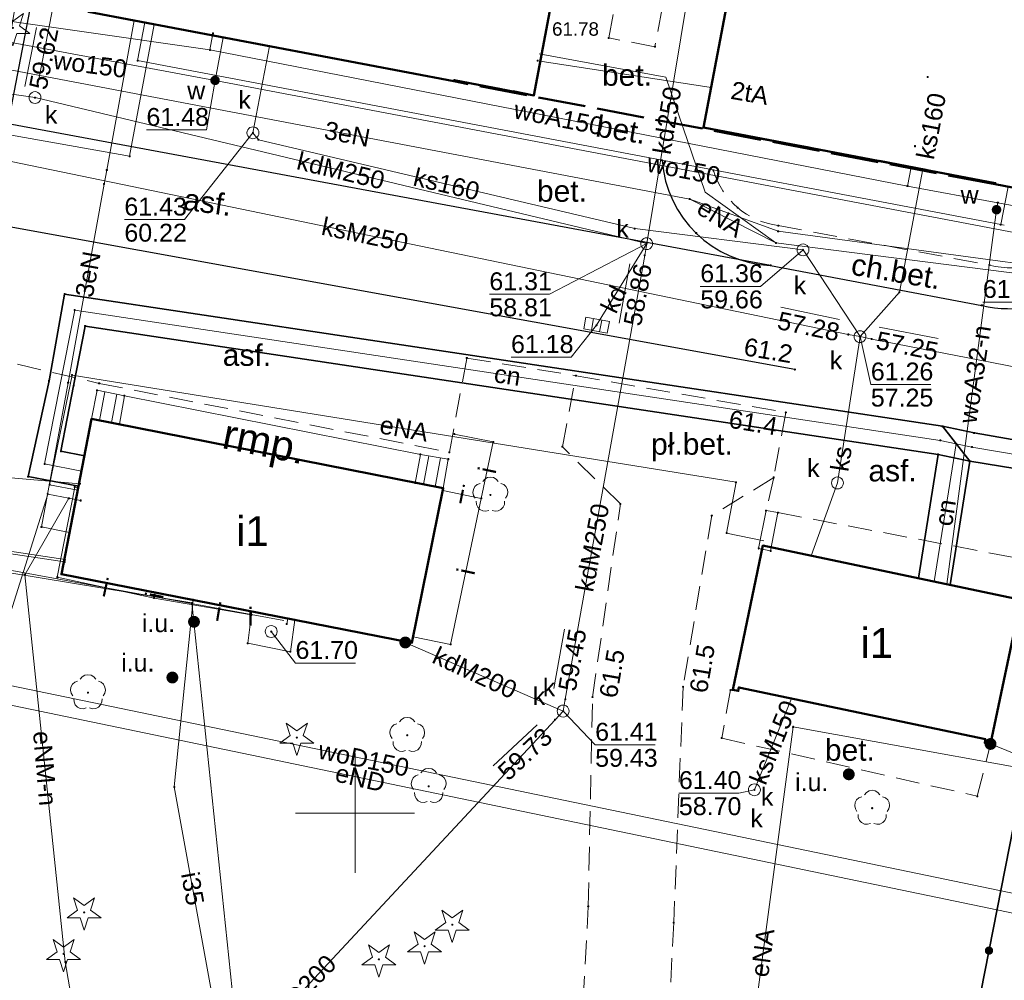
# Model space of a CAD drawing. Header units: millimetres. Extents: x 6421400 to 6424255, y 5791334 to 5793836.
# Tile 45 of 101: x 6422786 to 6422827, y 5792743 to 5792783. Entities that reach past the tile are written whole.
import ezdxf
from ezdxf.enums import TextEntityAlignment as Align

# ---------------------------------------------------------------- set-up
doc = ezdxf.new("R2010")
doc.units = ezdxf.units.MM
doc.linetypes.add('PRZER2-1', pattern=[1.5, 1, -0.5])
doc.linetypes.add('PRZER4-1', pattern=[2.5, 2, -0.5])
doc.layers.get('0').update_dxf_attribs({"color": 252})
for name, color, linetype, lineweight in [('GESBRP', 252, 'Continuous', 18), ('GESBRP_O', 252, 'Continuous', 18), ('GESBZN', 252, 'Continuous', 35), ('GESBZO', 7, 'Continuous', 35), ('GESBZO_O', 252, 'Continuous', 35), ('GESSCH', 252, 'Continuous', 18), ('GSLINN', 252, 'Continuous', 18), ('GSLKOC', 252, 'Continuous', 18), ('GSLKOG', 252, 'Continuous', 25), ('GSLKRW', 252, 'Continuous', 25), ('GSPPRB', 252, 'Continuous', 18), ('GSPRDI', 252, 'Continuous', 18), ('GSPRDL', 252, 'Continuous', 18), ('GSSDSO', 252, 'Continuous', 18), ('GTGTXT_O', 252, 'Continuous', 18), ('GULCNP', 252, 'Continuous', 18), ('GULCNP_O', 252, 'Continuous', 18), ('GULCOR', 252, 'Continuous', 25), ('GULENN', 252, 'Continuous', 18), ('GULENN_O', 252, 'Continuous', 18), ('GULGSP', 252, 'Continuous', 18), ('GULIPR', 252, 'Continuous', 18), ('GULIPR_O', 252, 'Continuous', 18), ('GULKDP', 252, 'Continuous', 18), ('GULKDP_O', 252, 'Continuous', 18), ('GULKSP', 252, 'Continuous', 18), ('GULKSP_O', 252, 'Continuous', 18), ('GULTPR', 252, 'Continuous', 18), ('GULTPR_O', 252, 'Continuous', 18), ('GULWOP', 252, 'Continuous', 18), ('GULWOP_O', 252, 'Continuous', 18), ('GUPIWZ', 252, 'Continuous', 13), ('GUPIWZ_O', 252, 'Continuous', 13), ('GUPKKS', 252, 'Continuous', 18), ('GUPKSD', 252, 'Continuous', 18), ('GUPKSD_O', 252, 'Continuous', 18), ('GUPKWZ', 252, 'Continuous', 13), ('GUPKWZ_O', 252, 'Continuous', 13), ('GUSIKP', 252, 'Continuous', 18), ('Ramka sekcyjna', 252, 'Continuous', 18)]:
    doc.layers.add(name, color=color, linetype=linetype, lineweight=lineweight)
for name, color, linetype in [('GSPWPN', 252, 'Continuous'), ('GSPWPN_O', 252, 'Continuous'), ('GUPISH', 252, 'Continuous'), ('GUPISH_O', 252, 'Continuous'), ('GUPKSH', 252, 'Continuous'), ('GUPKSH_O', 252, 'Continuous'), ('GUPKUI', 252, 'Continuous'), ('GUPWSH', 252, 'Continuous'), ('GUPWSH_O', 252, 'Continuous'), ('GUPWZA', 252, 'Continuous'), ('GUPWZA_O', 252, 'Continuous'), ('GUPXUI', 252, 'Continuous'), ('GUPXUI_O', 252, 'Continuous'), ('xref', 252, 'Continuous')]:
    doc.layers.add(name, color=color, linetype=linetype)
doc.styles.add('Arial', font='arial.ttf')

# ---------------------------------------------------------------- blocks, each defined once
blk = doc.blocks.new('GSPRDL1')
blk.add_hatch(color=0).paths.add_polyline_path([(-0.045, 0), (-0.042798, -0.013906), (-0.036406, -0.02645), (-0.02645, -0.036406), (-0.013906, -0.042798), (0, -0.045), (0.013906, -0.042798), (0.02645, -0.036406), (0.036406, -0.02645), (0.042798, -0.013906), (0.045, 0), (0.042798, 0.013906), (0.036406, 0.02645), (0.02645, 0.036406), (0.013906, 0.042798), (0, 0.045), (-0.013906, 0.042798), (-0.02645, 0.036406), (-0.036406, 0.02645), (-0.042798, 0.013906)])
at = {"color": 0}
for points in [[(-0.646351, 0.068773), (-0.677512, 0.194901), (-0.663766, 0.324092), (-0.606763, 0.440839), (-0.513345, 0.531129), (-0.394725, 0.584125), (-0.265141, 0.593465)], [(-0.134326, 0.635969), (-0.024001, 0.70458), (0.103115, 0.731429), (0.231763, 0.713292), (0.346501, 0.652348), (0.433559, 0.55591), (0.482485, 0.435555)], [(0.563333, 0.324277), (0.662679, 0.240553), (0.727494, 0.127956), (0.75, 0), (0.727494, -0.127956), (0.662679, -0.240553), (0.563333, -0.324277)], [(-0.265141, -0.593465), (-0.394725, -0.584125), (-0.513345, -0.531129), (-0.606763, -0.440839), (-0.663766, -0.324092), (-0.677512, -0.194901), (-0.646351, -0.068773)], [(0.482485, -0.435555), (0.433559, -0.55591), (0.346501, -0.652348), (0.231763, -0.713292), (0.103115, -0.731429), (-0.024001, -0.70458), (-0.134326, -0.635969)]]:
    blk.add_lwpolyline(points, dxfattribs=at)
blk = doc.blocks.new('GSPRDI1')
blk.add_hatch(color=0).paths.add_polyline_path([(-0.045, 0), (-0.042798, -0.013906), (-0.036406, -0.02645), (-0.02645, -0.036406), (-0.013906, -0.042798), (0, -0.045), (0.013906, -0.042798), (0.02645, -0.036406), (0.036406, -0.02645), (0.042798, -0.013906), (0.045, 0), (0.042798, 0.013906), (0.036406, 0.02645), (0.02645, 0.036406), (0.013906, 0.042798), (0, 0.045), (-0.013906, 0.042798), (-0.02645, 0.036406), (-0.036406, 0.02645), (-0.042798, 0.013906)])
at = {"color": 0}
blk.add_lwpolyline([(0.088531, -0.272471), (-0.231778, -0.713338), (-0.231778, -0.168396), (-0.750048, 0), (-0.231778, 0.168396), (-0.231778, 0.713338), (0.088531, 0.272471), (0.606801, 0.440867), (0.286493, 0), (0.606801, -0.440867)], close=True, dxfattribs=at)
blk = doc.blocks.new('GSLKOG2')
blk.add_hatch(color=0).paths.add_polyline_path([(0, 0.175), (-0.045293, 0.169037), (-0.0875, 0.151554), (-0.123744, 0.123744), (-0.151554, 0.0875), (-0.169037, 0.045293), (-0.175, 0), (-0.169037, -0.045293), (-0.151554, -0.0875), (-0.123744, -0.123744), (-0.0875, -0.151554), (-0.045293, -0.169037), (0, -0.175), (0.045293, -0.169037), (0.0875, -0.151554), (0.123744, -0.123744), (0.151554, -0.0875), (0.169037, -0.045293), (0.175, 0), (0.169037, 0.045293), (0.151554, 0.0875), (0.123744, 0.123744), (0.0875, 0.151554), (0.045293, 0.169037)])
blk = doc.blocks.new('GSPWPN1')
blk.add_hatch(color=0).paths.add_polyline_path([(0, 0.045), (-0.011647, 0.043467), (-0.0225, 0.038971), (-0.03182, 0.03182), (-0.038971, 0.0225), (-0.043467, 0.011647), (-0.045, 0), (-0.043467, -0.011647), (-0.038971, -0.0225), (-0.03182, -0.03182), (-0.0225, -0.038971), (-0.011647, -0.043467), (0, -0.045), (0.011647, -0.043467), (0.0225, -0.038971), (0.03182, -0.03182), (0.038971, -0.0225), (0.043467, -0.011647), (0.045, 0), (0.043467, 0.011647), (0.038971, 0.0225), (0.03182, 0.03182), (0.0225, 0.038971), (0.011647, 0.043467)])
blk = doc.blocks.new('GUPKSH1')
blk.add_hatch(color=0).paths.add_polyline_path([(0, 0.045), (-0.011647, 0.043467), (-0.0225, 0.038971), (-0.03182, 0.03182), (-0.038971, 0.0225), (-0.043467, 0.011647), (-0.045, 0), (-0.043467, -0.011647), (-0.038971, -0.0225), (-0.03182, -0.03182), (-0.0225, -0.038971), (-0.011647, -0.043467), (0, -0.045), (0.011647, -0.043467), (0.0225, -0.038971), (0.03182, -0.03182), (0.038971, -0.0225), (0.043467, -0.011647), (0.045, 0), (0.043467, 0.011647), (0.038971, 0.0225), (0.03182, 0.03182), (0.0225, 0.038971), (0.011647, 0.043467)])
blk = doc.blocks.new('GUPISH1')
blk.add_hatch(color=0).paths.add_polyline_path([(0, 0.045), (-0.011647, 0.043467), (-0.0225, 0.038971), (-0.03182, 0.03182), (-0.038971, 0.0225), (-0.043467, 0.011647), (-0.045, 0), (-0.043467, -0.011647), (-0.038971, -0.0225), (-0.03182, -0.03182), (-0.0225, -0.038971), (-0.011647, -0.043467), (0, -0.045), (0.011647, -0.043467), (0.0225, -0.038971), (0.03182, -0.03182), (0.038971, -0.0225), (0.043467, -0.011647), (0.045, 0), (0.043467, 0.011647), (0.038971, 0.0225), (0.03182, 0.03182), (0.0225, 0.038971), (0.011647, 0.043467)])
blk = doc.blocks.new('GUPWSH1')
blk.add_hatch(color=0).paths.add_polyline_path([(0, 0.045), (-0.011647, 0.043467), (-0.0225, 0.038971), (-0.03182, 0.03182), (-0.038971, 0.0225), (-0.043467, 0.011647), (-0.045, 0), (-0.043467, -0.011647), (-0.038971, -0.0225), (-0.03182, -0.03182), (-0.0225, -0.038971), (-0.011647, -0.043467), (0, -0.045), (0.011647, -0.043467), (0.0225, -0.038971), (0.03182, -0.03182), (0.038971, -0.0225), (0.043467, -0.011647), (0.045, 0), (0.043467, 0.011647), (0.038971, 0.0225), (0.03182, 0.03182), (0.0225, 0.038971), (0.011647, 0.043467)])
blk = doc.blocks.new('GUPWZA1')
blk.add_hatch(color=0).paths.add_polyline_path([(0, 0.2), (-0.051764, 0.193185), (-0.1, 0.173205), (-0.141421, 0.141421), (-0.173205, 0.1), (-0.193185, 0.051764), (-0.2, 0), (-0.193185, -0.051764), (-0.173205, -0.1), (-0.141421, -0.141421), (-0.1, -0.173205), (-0.051764, -0.193185), (0, -0.2), (0.051764, -0.193185), (0.1, -0.173205), (0.141421, -0.141421), (0.173205, -0.1), (0.193185, -0.051764), (0.2, 0), (0.193185, 0.051764), (0.173205, 0.1), (0.141421, 0.141421), (0.1, 0.173205), (0.051764, 0.193185)])
blk = doc.blocks.new('GUPKSD1_1')
at = {"color": 0}
blk.add_lwpolyline([(0.25, 0), (0.241481, -0.064705), (0.216506, -0.125), (0.176777, -0.176777), (0.125, -0.216506), (0.064705, -0.241481), (0, -0.25), (-0.064705, -0.241481), (-0.125, -0.216506), (-0.176777, -0.176777), (-0.216506, -0.125), (-0.241481, -0.064705), (-0.25, 0), (-0.241481, 0.064705), (-0.216506, 0.125), (-0.176777, 0.176777), (-0.125, 0.216506), (-0.064705, 0.241481), (0, 0.25), (0.064705, 0.241481), (0.125, 0.216506), (0.176777, 0.176777), (0.216506, 0.125), (0.241481, 0.064705)], close=True, dxfattribs=at)
blk = doc.blocks.new('GUPKKS1')
at = {"color": 0}
blk.add_lwpolyline([(0.5, -0.25), (-0.5, -0.25), (-0.5, 0.25), (0.5, 0.25)], close=True, dxfattribs=at)
for points in [[(-0.175, -0.25), (-0.175, 0.25)], [(0.175, -0.25), (0.175, 0.25)]]:
    blk.add_lwpolyline(points, dxfattribs=at)
blk = doc.blocks.new('GUPKUI1')
blk.add_hatch(color=0).paths.add_polyline_path([(0, 0.25), (-0.064705, 0.241481), (-0.125, 0.216506), (-0.176777, 0.176777), (-0.216506, 0.125), (-0.241481, 0.064705), (-0.25, 0), (-0.241481, -0.064705), (-0.216506, -0.125), (-0.176777, -0.176777), (-0.125, -0.216506), (-0.064705, -0.241481), (0, -0.25), (0.064705, -0.241481), (0.125, -0.216506), (0.176777, -0.176777), (0.216506, -0.125), (0.241481, -0.064705), (0.25, 0), (0.241481, 0.064705), (0.216506, 0.125), (0.176777, 0.176777), (0.125, 0.216506), (0.064705, 0.241481)])
blk = doc.blocks.new('GUPXUI1')
blk.add_hatch(color=0).paths.add_polyline_path([(0, 0.25), (-0.064705, 0.241481), (-0.125, 0.216506), (-0.176777, 0.176777), (-0.216506, 0.125), (-0.241481, 0.064705), (-0.25, 0), (-0.241481, -0.064705), (-0.216506, -0.125), (-0.176777, -0.176777), (-0.125, -0.216506), (-0.064705, -0.241481), (0, -0.25), (0.064705, -0.241481), (0.125, -0.216506), (0.176777, -0.176777), (0.216506, -0.125), (0.241481, -0.064705), (0.25, 0), (0.241481, 0.064705), (0.216506, 0.125), (0.176777, 0.176777), (0.125, 0.216506), (0.064705, 0.241481)])
blk = doc.blocks.new('GUPKWZ1_1')
at = {"color": 0}
blk.add_lwpolyline([(0.25, 0), (0.241481, -0.064705), (0.216506, -0.125), (0.176777, -0.176777), (0.125, -0.216506), (0.064705, -0.241481), (0, -0.25), (-0.064705, -0.241481), (-0.125, -0.216506), (-0.176777, -0.176777), (-0.216506, -0.125), (-0.241481, -0.064705), (-0.25, 0), (-0.241481, 0.064705), (-0.216506, 0.125), (-0.176777, 0.176777), (-0.125, 0.216506), (-0.064705, 0.241481), (0, 0.25), (0.064705, 0.241481), (0.125, 0.216506), (0.176777, 0.176777), (0.216506, 0.125), (0.241481, 0.064705)], close=True, dxfattribs=at)
blk = doc.blocks.new('GUPIWZ1_1')
at = {"color": 0}
blk.add_lwpolyline([(0.25, 0), (0.241481, -0.064705), (0.216506, -0.125), (0.176777, -0.176777), (0.125, -0.216506), (0.064705, -0.241481), (0, -0.25), (-0.064705, -0.241481), (-0.125, -0.216506), (-0.176777, -0.176777), (-0.216506, -0.125), (-0.241481, -0.064705), (-0.25, 0), (-0.241481, 0.064705), (-0.216506, 0.125), (-0.176777, 0.176777), (-0.125, 0.216506), (-0.064705, 0.241481), (0, 0.25), (0.064705, 0.241481), (0.125, 0.216506), (0.176777, 0.176777), (0.216506, 0.125), (0.241481, 0.064705)], close=True, dxfattribs=at)
blk = doc.blocks.new('GSPPRB0')
at = {"color": 0, "lineweight": 18}
blk.add_lwpolyline([(-0.007955, 0.0225), (0.007955, 0.0225), (0.0225, 0.007955), (0.0225, -0.007955), (0.007955, -0.0225), (-0.007955, -0.0225), (-0.0225, -0.007955), (-0.0225, 0.007955)], close=True, dxfattribs=at)
blk = doc.blocks.new('G$CC51CC4AD')
at = {"layer": 'GESBRP', "linetype": 'Continuous', "lineweight": 18, "elevation": 10.26}
blk.add_lwpolyline([(6422788.95, 5792766.54), (6422789.18, 5792767.74), (6422790.33, 5792767.51), (6422802.74, 5792765.05), (6422803.91, 5792764.85), (6422803.7, 5792763.63)], close=True, dxfattribs=at)
at = {"layer": 'GESBZN', "linetype": 'PRZER4-1', "lineweight": 50, "elevation": 10.26}
for points in [[(6422826.85, 5792776.38), (6422804.15, 5792780.7), (6422804.16, 5792780.75), (6422807.5, 5792780.11)], [(6422814.61, 5792778.76), (6422826.85, 5792776.43), (6422826.85, 5792776.38)]]:
    blk.add_lwpolyline(points, dxfattribs=at)
at = {"layer": 'GESBZO', "linetype": 'Continuous', "lineweight": 50, "elevation": 10.26}
blk.add_lwpolyline([(6422831.07, 5792775.58), (6422826.85, 5792776.38), (6422826.85, 5792776.43), (6422814.61, 5792778.76), (6422819.23, 5792803.05), (6422812.09, 5792804.41), (6422807.5, 5792780.11), (6422804.16, 5792780.75), (6422804.15, 5792780.7), (6422788.82, 5792783.61), (6422793.85, 5792810.14), (6422794.72, 5792809.98), (6422796.22, 5792817.77), (6422804.54, 5792816.17), (6422804.64, 5792816.68), (6422807.44, 5792816.14), (6422807.35, 5792815.63), (6422814.05, 5792814.37), (6422813.58, 5792811.93), (6422826.32, 5792809.57), (6422826.77, 5792811.9), (6422830.81, 5792811.13)], dxfattribs=at)
for points in [[(6422788.95, 5792766.54), (6422803.7, 5792763.63), (6422802.39, 5792757.15), (6422787.69, 5792760.02)], [(6422826.655, 5792752.904), (6422826.411, 5792752.955), (6422826.442, 5792753.102), (6422816.105, 5792755.273), (6422816.075, 5792755.126), (6422815.841, 5792755.175), (6422817.111, 5792761.223), (6422827.925, 5792758.952)]]:
    blk.add_lwpolyline(points, close=True, dxfattribs=at)
at = {"layer": 'GESSCH', "linetype": 'Continuous', "lineweight": 18, "elevation": 10.26}
for points in [[(6422789.18, 5792767.74), (6422788.95, 5792766.54), (6422790.12, 5792766.32), (6422790.33, 5792767.51)], [(6422803.91, 5792764.85), (6422803.7, 5792763.63), (6422802.53, 5792763.85), (6422802.74, 5792765.05)]]:
    blk.add_lwpolyline(points, close=True, dxfattribs=at)
for points in [[(6422789.289, 5792766.476), (6422789.514, 5792767.673)], [(6422789.781, 5792766.384), (6422790.005, 5792767.575)], [(6422802.869, 5792763.786), (6422803.096, 5792764.989)], [(6422803.361, 5792763.694), (6422803.588, 5792764.905)]]:
    blk.add_lwpolyline(points, dxfattribs=at)
at = {"layer": 'GSLINN', "linetype": 'Continuous', "lineweight": 18, "elevation": 10.3}
blk.add_lwpolyline([(6422827.39, 5792776.28), (6422827.08, 5792774.69), (6422790.88, 5792781.57), (6422791.18, 5792783.16)], dxfattribs=at)
at = {"layer": 'GSLKOC', "linetype": 'PRZER2-1', "lineweight": 18, "elevation": 10.18}
blk.add_lwpolyline([(6422814.03, 5792800.34), (6422815.97, 5792799.98), (6422812.58, 5792782.15), (6422810.64, 5792782.52)], close=True, dxfattribs=at)
blk.add_lwpolyline([(6422815.03, 5792776.96, 0.296361), (6422817.75, 5792774.65), (6422826.61, 5792772.99, 0.28238), (6422830.18, 5792774.1), (6422827.08, 5792774.69)], format="xyb", dxfattribs=at)
for points in [[(6422817.56, 5792764.08), (6422814.96, 5792762.48), (6422813.76, 5792755.3), (6422813.37, 5792745.41), (6422812.66, 5792731.54), (6422811.23, 5792723.95), (6422809.01, 5792719.3), (6422801.72, 5792719.45), (6422801.45, 5792718.03), (6422780.58, 5792722), (6422779.96, 5792730.27), (6422778.98, 5792743.41), (6422777.92, 5792759.3), (6422778.16, 5792768.49), (6422778.91, 5792775.63)], [(6422785.49, 5792774.59), (6422784.39, 5792769.17), (6422789.27, 5792768.03), (6422803.96, 5792765.14)], [(6422803.96, 5792765.14), (6422804.69, 5792769.09), (6422809.27, 5792768.35), (6422818.07, 5792766.81), (6422817.56, 5792764.08), (6422817.24, 5792762.69)], [(6422800.16, 5792722.83), (6422802.8, 5792723.9), (6422807.08, 5792727.67), (6422809.09, 5792733.18), (6422809.78, 5792746.09), (6422809.96, 5792754.87), (6422811.13, 5792762.97), (6422808.7, 5792765.37), (6422809.27, 5792768.35)], [(6422817.74, 5792762.61), (6422827.67, 5792760.72)], [(6422815.75, 5792755.17), (6422815.38, 5792753.15), (6422826.1, 5792750.71), (6422826.655, 5792752.904)]]:
    blk.add_lwpolyline(points, dxfattribs=at)
at = {"layer": 'GSLKOG', "linetype": 'Continuous', "lineweight": 35, "elevation": 10.18}
blk.add_lwpolyline([(6422865.67, 5792717.67), (6422822.66, 5792724.23), (6422830.52, 5792764.24), (6422845.2, 5792761.67)], dxfattribs=at)
at = {"layer": 'GSLKRW', "linetype": 'Continuous', "lineweight": 25, "elevation": 10.18}
blk.add_lwpolyline([(6422812.88, 5792777.39, 0.379411), (6422817.43, 5792772.98), (6422826.29, 5792771.3, 0.409365), (6422832.74, 5792775.26), (6422832.91, 5792776.14), (6422834.75, 5792785.77), (6422835.68, 5792790.63), (6422839.9, 5792812.72), (6422838.07, 5792813.07)], format="xyb", dxfattribs=at)
for points in [[(6422817.43, 5792772.98), (6422785.46, 5792778.92), (6422786.5, 5792784.4)], [(6422818.45, 5792768.61), (6422785.49, 5792774.59)]]:
    blk.add_lwpolyline(points, dxfattribs=at)
at = {"layer": 'GSSDSO', "linetype": 'Continuous', "lineweight": 18, "elevation": 10.22}
blk.add_lwpolyline([(6422816.926, 5792761.104), (6422817.24, 5792762.69), (6422817.74, 5792762.61), (6422817.43, 5792761)], close=True, dxfattribs=at)
at = {"layer": 'GULCNP', "linetype": 'Continuous', "lineweight": 18, "elevation": 10.18}
for points in [[(6422788.526, 5792764.351), (6422786.98, 5792764.65), (6422788.248, 5792771.107), (6422824.546, 5792765.638), (6422825.211, 5792765.499)], [(6422825.211, 5792765.499), (6422824.292, 5792759.715)], [(6422825.211, 5792765.499), (6422825.875, 5792765.359), (6422840.517, 5792762.877), (6422839.616, 5792757.518), (6422850.061, 5792755.91), (6422850.628, 5792755.79)]]:
    blk.add_lwpolyline(points, dxfattribs=at)
at = {"layer": 'GULCOR', "linetype": 'Continuous', "lineweight": 35, "elevation": 10.18}
for points in [[(6422788.403, 5792763.713), (6422786.292, 5792764.12), (6422787.168, 5792768.135), (6422787.819, 5792771.772), (6422824.64, 5792766.23), (6422825.781, 5792764.767), (6422824.452, 5792765.046), (6422788.682, 5792770.434), (6422788.199, 5792767.933), (6422787.667, 5792765.179), (6422788.649, 5792764.99)], [(6422824.64, 5792766.23), (6422825.969, 5792765.951), (6422841.187, 5792763.28), (6422840.278, 5792757.953), (6422850.18, 5792756.477), (6422851.069, 5792755.115), (6422849.943, 5792755.352), (6422840.1, 5792756.907), (6422838.962, 5792757.089), (6422839.847, 5792762.475), (6422825.781, 5792764.767)], [(6422823.628, 5792759.854), (6422824.452, 5792765.046), (6422825.781, 5792764.767), (6422824.956, 5792759.576)]]:
    blk.add_lwpolyline(points, close=True, dxfattribs=at)
at = {"layer": 'GULENN', "linetype": 'Continuous', "lineweight": 18, "elevation": 10.18}
for points in [[(6422768.56, 5792826.29), (6422768.69, 5792826.26), (6422768.81, 5792826.79), (6422776.22, 5792825.32), (6422776.46, 5792824.51), (6422775.1, 5792815.35), (6422774.58, 5792812.29), (6422772.12, 5792800.68), (6422771.95, 5792799.36), (6422772.42, 5792798.18), (6422775.98, 5792792.06), (6422778.94, 5792788.2), (6422782.49, 5792782.98), (6422785.05, 5792779.06), (6422784.42, 5792774.73), (6422783.52, 5792767.71), (6422782.43, 5792761.45), (6422787.84, 5792760.64)], [(6422814.04, 5792775.76), (6422785.31, 5792781.22), (6422786.33, 5792787.41), (6422787.28, 5792792.39), (6422788.31, 5792797.84), (6422789.26, 5792802.82), (6422790.25, 5792808.09), (6422792.06, 5792816.78)], [(6422760.896, 5792782.827), (6422790.549, 5792777.556), (6422791.571, 5792783.088)], [(6422788.03, 5792761.778), (6422786.851, 5792762.005), (6422787.969, 5792768.054), (6422789.478, 5792776.39), (6422789.592, 5792776.979), (6422790.732, 5792783.247)], [(6422807.72, 5792781.857), (6422813.036, 5792780.875), (6422814.689, 5792776.045), (6422817.656, 5792773.921), (6422830.514, 5792772.287), (6422843.471, 5792769.376)], [(6422843.471, 5792769.376), (6422830.514, 5792772.287), (6422817.656, 5792773.921), (6422814.04, 5792775.76)], [(6422846.209, 5792769.401), (6422830.588, 5792772.68), (6422817.747, 5792774.412), (6422814.04, 5792775.76)], [(6422788.372, 5792763.547), (6422787.191, 5792763.776), (6422788.135, 5792768.38), (6422815.983, 5792763.882), (6422815.586, 5792761.748), (6422817.152, 5792761.42)], [(6422788.46, 5792763.82), (6422785.08, 5792764.11), (6422784.85, 5792761.29), (6422784.85, 5792758.52), (6422784.3, 5792752.46), (6422783.34, 5792751.69), (6422784.07, 5792749.18), (6422783.8, 5792747.04), (6422786.21, 5792740.9), (6422788.28, 5792733.06), (6422792.63, 5792732.07), (6422795.87, 5792731.41), (6422795.78, 5792728.86), (6422796.44, 5792728.43), (6422796.45, 5792727.7), (6422796.05, 5792724.6), (6422796.07, 5792724.12)], [(6422776.218, 5792757.068), (6422784.996, 5792756.664), (6422787.114, 5792763.383), (6422788.296, 5792763.154)], [(6422791.46, 5792727.41), (6422790.437, 5792728.838), (6422787.85, 5792743.76), (6422786.153, 5792760.004), (6422787.998, 5792763.212), (6422788.489, 5792763.116)], [(6422838.04, 5792743.638), (6422769.052, 5792757.95)], [(6422839.087, 5792749.623), (6422832.115, 5792751.133), (6422818.376, 5792753.621), (6422816.534, 5792739.763), (6422815.73, 5792739.87), (6422816.534, 5792739.763), (6422816.35, 5792738.38)]]:
    blk.add_lwpolyline(points, dxfattribs=at)
at = {"layer": 'GULGSP', "linetype": 'Continuous', "lineweight": 18, "elevation": 10.18}
blk.add_lwpolyline([(6422768.012, 5792823.427), (6422778.416, 5792821.133), (6422774.799, 5792796.701), (6422769.771, 5792763.089), (6422797.012, 5792758.086)], dxfattribs=at)
at = {"layer": 'GULIPR', "linetype": 'Continuous', "lineweight": 18, "elevation": 10.18}
for points in [[(6422787.82, 5792760.54), (6422782.3, 5792761.37), (6422783.38, 5792767.7), (6422784.31, 5792774.75), (6422784.92, 5792779.08), (6422782.35, 5792782.91), (6422778.8, 5792788.12), (6422775.85, 5792791.97), (6422772.29, 5792798.12), (6422771.79, 5792799.32), (6422771.97, 5792800.71), (6422774.38, 5792812.33), (6422774.9, 5792815.37), (6422776.31, 5792824.5), (6422776.08, 5792825.23), (6422768.88, 5792826.73), (6422768.73, 5792826.11), (6422768.53, 5792826.16)], [(6422787.82, 5792760.54), (6422782.3, 5792761.37), (6422783.38, 5792767.7), (6422784.31, 5792774.75), (6422784.92, 5792779.08), (6422782.35, 5792782.91), (6422778.8, 5792788.12), (6422775.85, 5792791.97), (6422772.29, 5792798.12), (6422771.79, 5792799.32), (6422771.97, 5792800.71), (6422774.38, 5792812.33), (6422774.9, 5792815.37), (6422776.31, 5792824.5), (6422776.08, 5792825.23), (6422768.88, 5792826.73), (6422768.73, 5792826.11), (6422768.53, 5792826.16)], [(6422795.585, 5792724.515), (6422795.782, 5792724.479), (6422796.387, 5792727.824), (6422793.247, 5792758.029), (6422793.16, 5792758.82), (6422769.22, 5792762.77), (6422769.331, 5792763.529), (6422774.307, 5792796.794), (6422777.887, 5792821.029), (6422767.972, 5792823.218)], [(6422804.16, 5792765.905), (6422805.797, 5792765.575), (6422805.297, 5792763.204)], [(6422788.392, 5792763.653), (6422788.245, 5792763.682), (6422787.514, 5792759.901), (6422791.571, 5792759.022)], [(6422803.68, 5792763.531), (6422805.297, 5792763.204)], [(6422805.297, 5792763.204), (6422804.008, 5792757.08), (6422802.44, 5792757.397)], [(6422791.571, 5792759.022), (6422791.617, 5792759.253)], [(6422791.571, 5792759.022), (6422795.651, 5792758.321)], [(6422797, 5792729.49), (6422796.22, 5792729.62), (6422796.46, 5792731.17), (6422795.33, 5792736.31), (6422793.97, 5792742.57), (6422792.42, 5792751.1), (6422793.21, 5792758.95)], [(6422797.135, 5792757.932), (6422797.181, 5792758.167)]]:
    blk.add_lwpolyline(points, dxfattribs=at)
at = {"layer": 'GULKDP', "linetype": 'Continuous', "lineweight": 18, "elevation": 10.18}
for points in [[(6422786.68, 5792780.51), (6422793.62, 5792815.83)], [(6422812.234, 5792773.89), (6422813.95, 5792784.23)], [(6422812.234, 5792773.89), (6422786.579, 5792780.018)], [(6422808.73, 5792754.284), (6422808.82, 5792754.78), (6422812.15, 5792773.4), (6422812.234, 5792773.89)], [(6422810.13, 5792770.47), (6422812.234, 5792773.89)], [(6422802.11, 5792757.16), (6422808.73, 5792754.284)], [(6422808.73, 5792754.284), (6422808.39, 5792753.92), (6422775.41, 5792718.53)], [(6422826.655, 5792752.904), (6422832.366, 5792750.57)]]:
    blk.add_lwpolyline(points, dxfattribs=at)
at = {"layer": 'GULKSP', "linetype": 'Continuous', "lineweight": 18, "elevation": 10.18}
for points in [[(6422821.18, 5792769.99), (6422818.79, 5792773.63), (6422811.73, 5792774.52), (6422795.95, 5792778.25), (6422795.72, 5792778.54), (6422796.41, 5792782.169)], [(6422780.15, 5792778.46), (6422820.69, 5792770.08), (6422821.18, 5792769.99)], [(6422821.18, 5792769.99), (6422822.83, 5792771.85), (6422823.809, 5792777.009)], [(6422819.126, 5792760.8), (6422820.236, 5792763.852), (6422821.18, 5792769.99)], [(6422821.18, 5792769.99), (6422821.67, 5792769.89), (6422831.31, 5792768.01), (6422831.8, 5792767.91)], [(6422816.752, 5792750.98), (6422816.94, 5792751.44), (6422818.307, 5792754.81)]]:
    blk.add_lwpolyline(points, dxfattribs=at)
at = {"layer": 'GULTPR', "linetype": 'Continuous', "lineweight": 18, "elevation": 10.18}
blk.add_lwpolyline([(6422807.771, 5792781.546), (6422814.931, 5792780.446)], dxfattribs=at)
at = {"layer": 'GULWOP', "linetype": 'Continuous', "lineweight": 18, "elevation": 10.18}
for points in [[(6422794.13, 5792780.74), (6422765.34, 5792786.12)], [(6422766.47, 5792785.96), (6422793.916, 5792782.018)], [(6422794.028, 5792782.621), (6422793.916, 5792782.018)], [(6422794.13, 5792780.74), (6422794.47, 5792782.538)], [(6422793.916, 5792782.018), (6422823.173, 5792776.307)], [(6422833.66, 5792774.37), (6422833.45, 5792773.26), (6422794.13, 5792780.74)], [(6422823.32, 5792777.102), (6422823.173, 5792776.307)], [(6422823.173, 5792776.307), (6422826.96, 5792775.608)], [(6422824.828, 5792759.603), (6422826.906, 5792775.313), (6422826.96, 5792775.608)], [(6422826.96, 5792775.608), (6422833.66, 5792774.37)], [(6422769.201, 5792758.735), (6422839.113, 5792744.254)]]:
    blk.add_lwpolyline(points, dxfattribs=at)
at = {"layer": 'GUPISH_O', "linetype": 'Continuous', "lineweight": 13, "elevation": 10.8, "flags": 128}
blk.add_lwpolyline([(6422796.485, 5792757.62), (6422797.504, 5792756.299), (6422800.024, 5792756.299)], dxfattribs=at)
at = {"layer": 'GUPKSH_O', "linetype": 'Continuous', "lineweight": 13, "elevation": 10.8, "flags": 128}
for points in [[(6422786.153, 5792780.485), (6422786.644, 5792782.957)], [(6422786.579, 5792780.018), (6422784.537, 5792780.319), (6422782.017, 5792780.319)], [(6422795.72, 5792778.54), (6422792.847, 5792774.897), (6422790.327, 5792774.897)], [(6422812.234, 5792773.89), (6422808.155, 5792771.766), (6422805.635, 5792771.766)], [(6422818.79, 5792773.63), (6422817.002, 5792772.099), (6422814.482, 5792772.099)], [(6422811.086, 5792770.556), (6422811.529, 5792773.037)], [(6422832.751, 5792770.38), (6422828.853, 5792771.441), (6422826.333, 5792771.441)], [(6422817.854, 5792771.222), (6422820.322, 5792770.712)], [(6422810.13, 5792770.47), (6422809.064, 5792769.131), (6422806.544, 5792769.131)], [(6422821.982, 5792770.391), (6422824.455, 5792769.906)], [(6422821.18, 5792769.99), (6422821.634, 5792767.981), (6422824.154, 5792767.981)], [(6422808.344, 5792755.237), (6422808.788, 5792757.718)], [(6422808.73, 5792754.284), (6422810.073, 5792752.868), (6422812.593, 5792752.868)], [(6422805.794, 5792751.99), (6422807.639, 5792753.707)], [(6422816.752, 5792750.98), (6422816.104, 5792750.841), (6422813.584, 5792750.841)]]:
    blk.add_lwpolyline(points, dxfattribs=at)
at = {"layer": 'GUPWSH_O', "linetype": 'Continuous', "lineweight": 13, "elevation": 10.8, "flags": 128}
blk.add_lwpolyline([(6422794.13, 5792780.74), (6422793.773, 5792778.658), (6422791.253, 5792778.658)], dxfattribs=at)
at = {"layer": 'GUSIKP', "linetype": 'Continuous', "lineweight": 18, "elevation": 10.22}
blk.add_lwpolyline([(6422795.67, 5792758.47), (6422797.47, 5792758.11), (6422797.29, 5792756.77), (6422795.5, 5792757.13)], close=True, dxfattribs=at)
at = {"layer": 'Ramka sekcyjna', "linetype": 'Continuous', "lineweight": 18, "elevation": 100, "flags": 128}
for points in [[(6422800, 5792750), (6422800, 5792752.5)], [(6422800, 5792750), (6422800, 5792752.5)], [(6422800, 5792750), (6422797.5, 5792750)], [(6422800, 5792750), (6422797.5, 5792750)], [(6422800, 5792750), (6422802.5, 5792750)], [(6422800, 5792750), (6422800, 5792747.5)], [(6422800, 5792750), (6422800, 5792747.5)], [(6422800, 5792750), (6422802.5, 5792750)]]:
    blk.add_lwpolyline(points, dxfattribs=at)
at = {"layer": 'GSLKOG', "linetype": 'Continuous', "lineweight": 25, "rotation": 78.8857283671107}
blk.add_blockref('GSLKOG2', (6422826.59, 5792744.235, 10.18), dxfattribs=at)
blk.add_blockref('GSLKOG2', (6422826.59, 5792744.235, 10.18), dxfattribs=at)
at = {"layer": 'GSPPRB', "linetype": 'Continuous', "lineweight": 18, "rotation": 90}
for p in [(6422791.18, 5792783.16, 10.28), (6422794.043, 5792782.706, 10.28), (6422810.64, 5792782.52, 10.28), (6422812.58, 5792782.15, 10.28), (6422793.916, 5792782.018, 10.28), (6422790.88, 5792781.57, 10.28), (6422807.666, 5792781.562, 10.28), (6422824.019, 5792780.88, 10.28), (6422786.68, 5792780.51, 10.28), (6422804.15, 5792780.7, 10.28), (6422804.16, 5792780.75, 10.28), (6422807.5, 5792780.11, 10.28), (6422814.61, 5792778.76, 10.28), (6422795.95, 5792778.25, 10.28), (6422823.482, 5792777.979, 10.28), (6422790.549, 5792777.556, 10.28), (6422812.88, 5792777.39, 10.28), (6422789.592, 5792776.979, 10.28), (6422815.03, 5792776.96, 10.28), (6422789.478, 5792776.39, 10.28), (6422823.173, 5792776.307, 10.28), (6422826.85, 5792776.43, 10.28), (6422826.85, 5792776.38, 10.28), (6422814.04, 5792775.76, 10.28), (6422826.96, 5792775.608, 10.28), (6422816.05, 5792775.4, 10.28), (6422817.75, 5792774.65, 10.28), (6422827.08, 5792774.69, 10.28), (6422811.73, 5792774.52, 10.28), (6422814.31, 5792774.33, 10.28), (6422817.747, 5792774.412, 10.28), (6422817.656, 5792773.921, 10.28), (6422812.15, 5792773.4, 10.28), (6422817.43, 5792772.98, 10.28), (6422826.61, 5792772.99, 10.28), (6422787.819, 5792771.772, 10.28), (6422822.83, 5792771.85, 10.28), (6422788.248, 5792771.107, 10.28), (6422826.29, 5792771.3, 10.28), (6422788.682, 5792770.434, 10.28), (6422820.69, 5792770.08, 10.28), (6422821.67, 5792769.89, 10.28), (6422804.69, 5792769.09, 10.28), (6422787.168, 5792768.135, 10.28), (6422787.969, 5792768.054, 10.28), (6422788.135, 5792768.38, 10.28), (6422809.27, 5792768.35, 10.28), (6422788.199, 5792767.933, 10.28), (6422789.18, 5792767.74, 10.28), (6422789.27, 5792768.03, 10.28), (6422790.33, 5792767.51, 10.28), (6422788.95, 5792766.54, 10.28), (6422790.12, 5792766.32, 10.28), (6422824.64, 5792766.23, 10.28), (6422804.16, 5792765.905, 10.28), (6422805.797, 5792765.575, 10.28), (6422824.546, 5792765.638, 10.28), (6422825.969, 5792765.951, 10.28), (6422787.667, 5792765.179, 10.28), (6422808.7, 5792765.37, 10.28), (6422825.211, 5792765.499, 10.28), (6422825.875, 5792765.359, 10.28), (6422788.649, 5792764.99, 10.28), (6422802.74, 5792765.05, 10.28), (6422803.91, 5792764.85, 10.28), (6422803.96, 5792765.14, 10.28), (6422824.452, 5792765.046, 10.28), (6422825.781, 5792764.767, 10.28), (6422786.98, 5792764.65, 10.28), (6422786.292, 5792764.12, 10.28), (6422817.56, 5792764.08, 10.28), (6422787.191, 5792763.776, 10.28), (6422788.245, 5792763.682, 10.28), (6422788.403, 5792763.713, 10.28), (6422788.46, 5792763.82, 10.28), (6422802.53, 5792763.85, 10.28), (6422803.7, 5792763.63, 10.28), (6422815.983, 5792763.882, 10.28), (6422787.114, 5792763.383, 10.28), (6422787.998, 5792763.212, 10.28), (6422788.489, 5792763.116, 10.28), (6422805.297, 5792763.204, 10.28), (6422811.13, 5792762.97, 10.28), (6422817.24, 5792762.69, 10.28), (6422814.96, 5792762.48, 10.28), (6422817.74, 5792762.61, 10.28), (6422786.851, 5792762.005, 10.28), (6422815.586, 5792761.748, 10.28), (6422816.926, 5792761.104, 10.28), (6422817.111, 5792761.223, 10.28), (6422787.84, 5792760.64, 10.28), (6422817.43, 5792761, 10.28), (6422787.82, 5792760.54, 10.28), (6422786.153, 5792760.004, 10.28), (6422787.514, 5792759.901, 10.28), (6422787.69, 5792760.02, 10.28), (6422823.628, 5792759.854, 10.28), (6422824.956, 5792759.576, 10.28), (6422791.571, 5792759.022, 10.28), (6422793.16, 5792758.82, 10.28), (6422793.21, 5792758.95, 10.28), (6422795.651, 5792758.321, 10.28), (6422795.67, 5792758.47, 10.28), (6422797.135, 5792757.932, 10.28), (6422797.47, 5792758.11, 10.28), (6422795.5, 5792757.13, 10.28), (6422802.39, 5792757.15, 10.28), (6422804.008, 5792757.08, 10.28), (6422797.29, 5792756.77, 10.28), (6422816.105, 5792755.273, 10.28), (6422815.75, 5792755.17, 10.28), (6422815.841, 5792755.175, 10.28), (6422816.075, 5792755.126, 10.28), (6422808.82, 5792754.78, 10.28), (6422808.39, 5792753.92, 10.28), (6422818.376, 5792753.621, 10.28), (6422815.38, 5792753.15, 10.28), (6422826.411, 5792752.955, 10.28), (6422826.442, 5792753.102, 10.28), (6422826.655, 5792752.904, 10.28), (6422816.94, 5792751.44, 10.28), (6422792.42, 5792751.1, 10.28), (6422826.1, 5792750.71, 10.28), (6422809.78, 5792746.09, 10.28), (6422813.37, 5792745.41, 10.28), (6422787.85, 5792743.76, 10.28)]:
    blk.add_blockref('GSPPRB0', p, dxfattribs=at)
at = {"layer": 'GSPRDI', "linetype": 'Continuous', "lineweight": 18, "rotation": 90}
for p in [(6422785.65, 5792782.94, 10.12), (6422797.56, 5792753.17, 10.12), (6422788.64, 5792745.84, 10.12), (6422804.08, 5792745.32, 10.12), (6422802.92, 5792744.42, 10.12), (6422787.78, 5792744.1, 10.12), (6422801, 5792743.87, 10.12)]:
    blk.add_blockref('GSPRDI1', p, dxfattribs=at)
at = {"layer": 'GSPRDL', "linetype": 'Continuous', "lineweight": 18, "rotation": 90}
for p in [(6422805.68, 5792763.35, 10.12), (6422788.8, 5792755.06, 10.12), (6422802.19, 5792753.27, 10.12), (6422803.09, 5792751.13, 10.12), (6422821.69, 5792750.21, 10.12)]:
    blk.add_blockref('GSPRDL1', p, dxfattribs=at)
at = {"layer": 'GSPWPN', "linetype": 'Continuous', "lineweight": 5, "rotation": 90}
for p in [(6422818.45, 5792768.61, 10.2), (6422818.07, 5792766.81, 10.2), (6422813.76, 5792755.3, 10.2), (6422809.96, 5792754.87, 10.2)]:
    blk.add_blockref('GSPWPN1', p, dxfattribs=at)
at = {"layer": 'GUPISH', "linetype": 'Continuous', "lineweight": 5, "rotation": 90}
for p in [(6422793.165, 5792758.821, 10.24), (6422796.485, 5792757.62, 10.24)]:
    blk.add_blockref('GUPISH1', p, dxfattribs=at)
at = {"layer": 'GUPIWZ', "linetype": 'Continuous', "lineweight": 13, "rotation": 90}
blk.add_blockref('GUPIWZ1_1', (6422796.485, 5792757.62, 10.25), dxfattribs=at)
at = {"layer": 'GUPKKS', "linetype": 'Continuous', "lineweight": 18, "rotation": 349.6115666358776}
blk.add_blockref('GUPKKS1', (6422810.13, 5792770.47, 10.24), dxfattribs=at)
at = {"layer": 'GUPKSD', "linetype": 'Continuous', "lineweight": 18, "rotation": 90}
for p in [(6422786.579, 5792780.018, 10.24), (6422795.72, 5792778.54, 10.24), (6422812.234, 5792773.89, 10.24), (6422818.79, 5792773.63, 10.24), (6422821.18, 5792769.99, 10.24), (6422820.236, 5792763.852, 10.24), (6422808.73, 5792754.284, 10.24), (6422816.752, 5792750.98, 10.24)]:
    blk.add_blockref('GUPKSD1_1', p, dxfattribs=at)
at = {"layer": 'GUPKSH', "linetype": 'Continuous', "lineweight": 5, "rotation": 90}
for p in [(6422786.675, 5792780.508, 10.24), (6422786.579, 5792780.018, 10.24), (6422795.72, 5792778.54, 10.24), (6422812.234, 5792773.89, 10.24), (6422812.15, 5792773.397, 10.24), (6422818.79, 5792773.63, 10.24), (6422810.13, 5792770.47, 10.24), (6422820.688, 5792770.077, 10.24), (6422821.18, 5792769.99, 10.24), (6422821.671, 5792769.894, 10.24), (6422808.818, 5792754.776, 10.24), (6422808.73, 5792754.284, 10.24), (6422808.389, 5792753.919, 10.24), (6422816.94, 5792751.444, 10.24), (6422816.752, 5792750.98, 10.24)]:
    blk.add_blockref('GUPKSH1', p, dxfattribs=at)
at = {"layer": 'GUPKUI', "linetype": 'Continuous', "lineweight": 5, "rotation": 90}
for p in [(6422802.11, 5792757.16, 10.24), (6422826.655, 5792752.904, 10.24)]:
    blk.add_blockref('GUPKUI1', p, dxfattribs=at)
at = {"layer": 'GUPKWZ', "linetype": 'Continuous', "lineweight": 13, "rotation": 90}
for p in [(6422821.18, 5792769.99, 10.25), (6422820.236, 5792763.852, 10.25), (6422808.73, 5792754.284, 10.25), (6422816.752, 5792750.98, 10.25)]:
    blk.add_blockref('GUPKWZ1_1', p, dxfattribs=at)
at = {"layer": 'GUPWSH', "linetype": 'Continuous', "lineweight": 5, "rotation": 90}
blk.add_blockref('GUPWSH1', (6422794.13, 5792780.74, 10.24), dxfattribs=at)
at = {"layer": 'GUPWZA', "linetype": 'Continuous', "lineweight": 5}
for p, rotation in [((6422794.13, 5792780.74, 10.24), 348.2884906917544), ((6422826.906, 5792775.313, 10.24), 350.0874327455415)]:
    blk.add_blockref('GUPWZA1', p, dxfattribs=dict(at, rotation=rotation))
at = {"layer": 'GUPXUI', "linetype": 'Continuous', "lineweight": 5, "rotation": 90}
for p in [(6422793.247, 5792758.029, 10.24), (6422792.34, 5792755.69, 10.24), (6422820.71, 5792751.63, 10.24)]:
    blk.add_blockref('GUPXUI1', p, dxfattribs=at)
at = {"layer": 'GESBRP_O', "linetype": 'Continuous', "lineweight": 0, "style": 'Arial'}
blk.add_text('rmp.', height=1.25, rotation=348.5317, dxfattribs=at).set_placement((6422796.081, 5792764.977, 10.8), align=Align.CENTER)
at = {"layer": 'GESBZO_O', "linetype": 'Continuous', "lineweight": 0, "style": 'Arial'}
for p in [(6422795.695, 5792761.208, 10.8), (6422821.883, 5792756.515, 10.8)]:
    blk.add_text('i1', height=1.25, rotation=360, dxfattribs=at).set_placement(p, align=Align.CENTER)
at = {"layer": 'GSPWPN_O', "linetype": 'Continuous', "lineweight": 0, "style": 'Arial'}
for s, rotation, p in [('61.2', 350.3891, (6422818.277, 5792768.873, 10.8)), ('61.4', 350.5244, (6422817.647, 5792765.843, 10.8))]:
    blk.add_text(s, height=0.75, rotation=rotation, dxfattribs=at).set_placement(p, align=Align.RIGHT)
for p in [(6422814.758, 5792755, 10.8), (6422810.975, 5792754.789, 10.8)]:
    blk.add_text('61.5', height=0.75, rotation=80.2893, dxfattribs=at).set_placement(p)
at = {"layer": 'GTGTXT_O', "linetype": 'Continuous', "lineweight": 0, "style": 'Arial'}
for s, rotation, p in [('bet.', 360, (6422810.359, 5792780.512, 10.8)), ('bet.', 350.7905, (6422810.056, 5792778.398, 10.8)), ('bet.', 360, (6422807.631, 5792775.647, 10.8)), ('asf.', 351.9162, (6422792.76, 5792775.326, 10.8)), ('ch.bet.', 350.4336, (6422820.761, 5792772.597, 10.8)), ('asf.', 360, (6422794.455, 5792768.764, 10.8)), ('pł.bet.', 360, (6422812.419, 5792765.035, 10.8)), ('asf.', 360, (6422821.534, 5792763.917, 10.8)), ('bet.', 360, (6422819.707, 5792752.2, 10.8))]:
    blk.add_text(s, height=0.9, rotation=rotation, dxfattribs=at).set_placement(p)
at = {"layer": 'GULCNP_O', "linetype": 'Continuous', "lineweight": 0, "style": 'Arial'}
for rotation, p in [(351.4315, (6422806.341, 5792768.002, 10.8)), (80.9754, (6422825.122, 5792762.548, 10.8))]:
    blk.add_text('cn', height=0.75, rotation=rotation, dxfattribs=at).set_placement(p, align=Align.CENTER)
at = {"layer": 'GULENN_O', "linetype": 'Continuous', "lineweight": 0, "style": 'Arial'}
for s, rotation, p in [('3eN', 349.2395, (6422799.605, 5792778.122, 10.8)), ('eNA', 327.7066, (6422815.127, 5792774.657, 10.8)), ('3eN', 79.7387, (6422789.167, 5792772.54, 10.8)), ('eNA', 349.7705, (6422801.992, 5792765.762, 10.8)), ('eNM-n', 274.91, (6422786.628, 5792751.85, 10.8)), ('eND', 347.2271, (6422800.138, 5792751.111, 10.8)), ('eNA', 82.4292, (6422817.46, 5792744.098, 10.8))]:
    blk.add_text(s, height=0.75, rotation=rotation, dxfattribs=at).set_placement(p, align=Align.CENTER)
at = {"layer": 'GULIPR_O', "linetype": 'Continuous', "lineweight": 0, "style": 'Arial'}
for s, rotation, p in [('i', 78.0981, (6422805.914, 5792764.312, 10.8)), ('i', 348.5711, (6422804.414, 5792763, 10.8)), ('i', 78.1133, (6422805.02, 5792760.065, 10.8)), ('i', 347.7732, (6422789.463, 5792759.095, 10.8)), ('i', 78.9139, (6422791.962, 5792759.066, 10.8)), ('i', 350.2518, (6422794.217, 5792758.069, 10.8)), ('i35', 280.2989, (6422792.826, 5792746.768, 10.8))]:
    blk.add_text(s, height=0.75, rotation=rotation, dxfattribs=at).set_placement(p, align=Align.CENTER)
at = {"layer": 'GULKDP_O', "linetype": 'Continuous', "lineweight": 0, "style": 'Arial'}
for s, rotation, p in [('kd250', 80.5761, (6422813.462, 5792778.999, 10.8)), ('kdM250', 346.5657, (6422799.319, 5792776.589, 10.8)), ('kd', 64.1074, (6422811.184, 5792771.4, 10.8)), ('kdM250', 79.3199, (6422810.325, 5792761.072, 10.8)), ('kdM200', 335.1617, (6422804.869, 5792755.553, 10.8)), ('kdD200', 45.5799, (6422798.02, 5792742.32, 10.8))]:
    blk.add_text(s, height=0.75, rotation=rotation, dxfattribs=at).set_placement(p, align=Align.CENTER)
at = {"layer": 'GULKSP_O', "linetype": 'Continuous', "lineweight": 0, "style": 'Arial'}
for s, rotation, p in [('ks160', 79.2518, (6422824.534, 5792778.752, 10.8)), ('ks160', 346.7008, (6422803.754, 5792776.02, 10.8)), ('ksM250', 348.3209, (6422800.344, 5792773.903, 10.8)), ('ks', 81.2537, (6422820.763, 5792764.813, 10.8)), ('ksM150', 67.8776, (6422817.908, 5792752.83, 10.8))]:
    blk.add_text(s, height=0.75, rotation=rotation, dxfattribs=at).set_placement(p, align=Align.CENTER)
at = {"layer": 'GULTPR_O', "linetype": 'Continuous', "lineweight": 0, "style": 'Arial'}
blk.add_text('2tA', height=0.75, rotation=350.2086, dxfattribs=at).set_placement((6422816.492, 5792779.838, 10.8), align=Align.CENTER)
at = {"layer": 'GULWOP_O', "linetype": 'Continuous', "lineweight": 0, "style": 'Arial'}
for s, rotation, p in [('wo150', 352.7617, (6422788.848, 5792781.033, 10.8)), ('woA150', 348.9555, (6422808.473, 5792778.795, 10.8)), ('wo150', 349.2291, (6422813.72, 5792776.632, 10.8)), ('woA32-n', 81.4119, (6422826.364, 5792768.356, 10.8)), ('woD150', 348.2975, (6422800.293, 5792751.912, 10.8))]:
    blk.add_text(s, height=0.75, rotation=rotation, dxfattribs=at).set_placement(p, align=Align.CENTER)
at = {"layer": 'GUPISH_O', "linetype": 'Continuous', "lineweight": 0, "style": 'Arial'}
blk.add_text('61.70', height=0.75, rotation=360, dxfattribs=at).set_placement((6422797.504, 5792756.471, 10.8))
at = {"layer": 'GUPIWZ_O', "linetype": 'Continuous', "lineweight": 0, "style": 'Arial'}
blk.add_text('i', height=0.75, rotation=360, dxfattribs=at).set_placement((6422795.735, 5792757.87, 10.8), align=Align.RIGHT)
at = {"layer": 'GUPKSD_O', "linetype": 'Continuous', "lineweight": 0, "style": 'Arial'}
for p in [(6422795.635, 5792779.546, 10.8), (6422787.519, 5792778.923, 10.8), (6422811.484, 5792774.14, 10.8), (6422818.92, 5792771.767, 10.8), (6422820.431, 5792768.624, 10.8), (6422819.486, 5792764.102, 10.8), (6422808.401, 5792754.896, 10.8), (6422817.104, 5792749.409, 10.8)]:
    blk.add_text('k', height=0.75, rotation=360, dxfattribs=at).set_placement(p, align=Align.RIGHT)
at = {"layer": 'GUPKSH_O', "linetype": 'Continuous', "lineweight": 0, "style": 'Arial'}
for s, height, rotation, p in [('61.78', 0.5625, 360, (6422808.264, 5792782.613, 10.8)), ('59.62', 0.75, 78.7553, (6422787.058, 5792780.305, 10.8)), ('61.43', 0.75, 360, (6422790.327, 5792775.07, 10.8)), ('60.22', 0.75, 360, (6422790.327, 5792773.975, 10.8)), ('61.36', 0.75, 360, (6422814.482, 5792772.272, 10.8)), ('61.31', 0.75, 360, (6422805.635, 5792771.938, 10.8)), ('58.86', 0.75, 79.8535, (6422811.994, 5792770.394, 10.8)), ('61.24', 0.75, 360, (6422826.333, 5792771.614, 10.8)), ('59.66', 0.75, 360, (6422814.482, 5792771.177, 10.8)), ('58.81', 0.75, 360, (6422805.635, 5792770.843, 10.8)), ('57.28', 0.75, 348.3158, (6422817.667, 5792770.318, 10.8)), ('57.25', 0.75, 348.9185, (6422821.805, 5792769.486, 10.8)), ('61.18', 0.75, 360, (6422806.544, 5792769.304, 10.8)), ('61.26', 0.75, 360, (6422821.634, 5792768.153, 10.8)), ('57.25', 0.75, 360, (6422821.634, 5792767.058, 10.8)), ('59.45', 0.75, 79.8535, (6422809.252, 5792755.075, 10.8)), ('61.41', 0.75, 360, (6422810.073, 5792753.041, 10.8)), ('59.73', 0.75, 42.9467, (6422806.423, 5792751.315, 10.8)), ('59.43', 0.75, 360, (6422810.073, 5792751.946, 10.8)), ('61.40', 0.75, 360, (6422813.584, 5792751.014, 10.8)), ('58.70', 0.75, 360, (6422813.584, 5792749.919, 10.8))]:
    blk.add_text(s, height=height, rotation=rotation, dxfattribs=at).set_placement(p)
at = {"layer": 'GUPKWZ_O', "linetype": 'Continuous', "lineweight": 0, "style": 'Arial'}
for p in [(6422819.486, 5792764.102, 10.8), (6422807.98, 5792754.534, 10.8), (6422817.546, 5792750.316, 10.8)]:
    blk.add_text('k', height=0.75, rotation=360, dxfattribs=at).set_placement(p, align=Align.RIGHT)
at = {"layer": 'GUPWSH_O', "linetype": 'Continuous', "lineweight": 0, "style": 'Arial'}
blk.add_text('61.48', height=0.75, rotation=360, dxfattribs=at).set_placement((6422791.253, 5792778.831, 10.8))
at = {"layer": 'GUPWZA_O', "linetype": 'Continuous', "lineweight": 0, "style": 'Arial'}
for p in [(6422793.718, 5792779.938, 10.8), (6422826.156, 5792775.563, 10.8)]:
    blk.add_text('w', height=0.75, rotation=360, dxfattribs=at).set_placement(p, align=Align.RIGHT)
at = {"layer": 'GUPXUI_O', "linetype": 'Continuous', "lineweight": 0, "style": 'Arial'}
for p in [(6422792.457, 5792757.595, 10.8), (6422791.59, 5792755.94, 10.8), (6422819.855, 5792750.925, 10.8)]:
    blk.add_text('i.u.', height=0.75, rotation=360, dxfattribs=at).set_placement(p, align=Align.RIGHT)

msp = doc.modelspace()

# ---------------------------------------------------------------- block references
at = {"layer": 'xref'}
msp.add_blockref('G$CC51CC4AD', (0, 0), dxfattribs=at)

doc.saveas('drawing.dxf')
